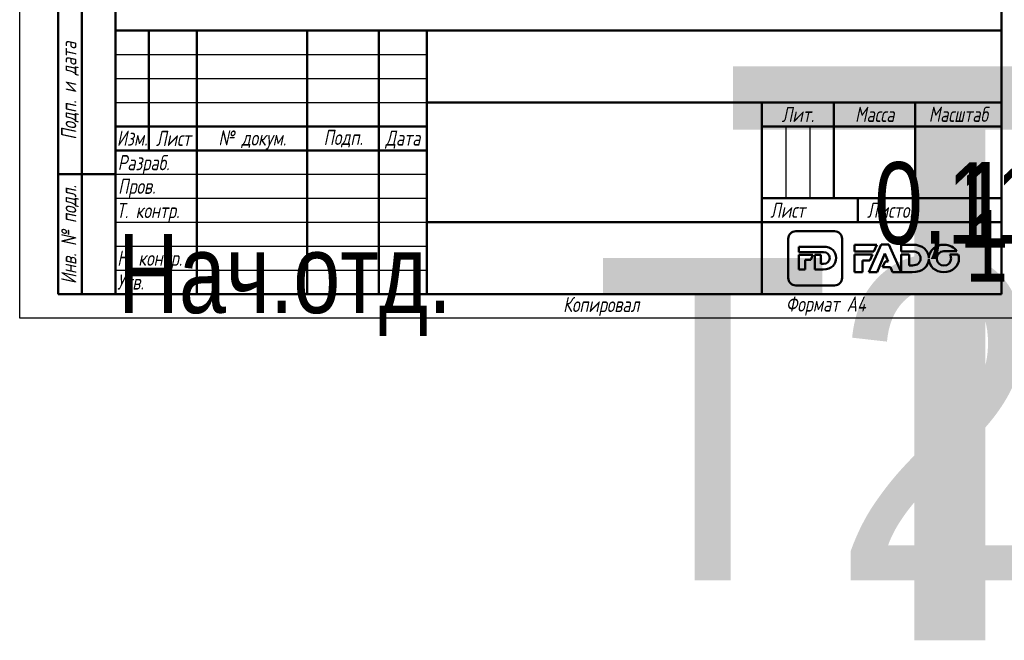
# Model space of a CAD drawing. Header units: millimetres. Extents: x -71 to 688, y -67 to 355.
# Tile 1 of 27: x 0 to 206, y -67 to 62. Entities that reach past the tile are written whole.
import ezdxf
from ezdxf.enums import TextEntityAlignment as Align

# ---------------------------------------------------------------- set-up
doc = ezdxf.new("R2018")
doc.units = ezdxf.units.MM
for name, color, linetype, lineweight in [('Заголовок (ГОСТ)', 7, 'Continuous', 50), ('Кромка (ГОСТ)', 7, 'Continuous', 50), ('Обозначение (ГОСТ)', 7, 'Continuous', 25), ('Эскизная геометрия (ГОСТ)', 7, 'Continuous', 50)]:
    doc.layers.add(name, color=color, linetype=linetype, lineweight=lineweight)
doc.styles.get("Standard").update_dxf_attribs({"font": 'GOST Common Italic.ttf'})
doc.styles.add('Альтернативный текст (ГОСТ)', font='txt', dxfattribs={"width": 0.8})

# ---------------------------------------------------------------- blocks, each defined once
blk = doc.blocks.new('ГОСТ - Доп. графы 1')
at = {"layer": 'Эскизная геометрия (ГОСТ)'}
for p, q in [((-12, 0), (-12, 145)), ((-12, 145), (0, 145)), ((-7, 145), (-7, 0)), ((-12, 110), (-7, 110)), ((-7, 110), (0, 110)), ((-12, 85), (-7, 85)), ((-7, 85), (0, 85)), ((-12, 60), (-7, 60)), ((-7, 60), (0, 60)), ((-12, 25), (-7, 25)), ((-7, 25), (0, 25)), ((0, 0), (-12, 0))]:
    blk.add_line(p, q, dxfattribs=at)
at = {"layer": 'Обозначение (ГОСТ)', "char_height": 3.17, "attachment_point": 5, "rotation": 90, "style": 'Альтернативный текст (ГОСТ)'}
for s, insert, width in [('\\fGOST Common|b0|i1;\\H3.1700;Подп. и дата', (-9.37, 127.41), 34.7679), ('\\fGOST Common|b0|i1;\\H3.1700;Инв. № дубл.', (-8.95, 97.55), 24.8438), ('\\fGOST Common|b0|i1;\\H3.1700;Взам. инв. №', (-9.58, 72.53), 24.8669), ('\\fGOST Common|b0|i1;\\H3.1700;Подп. и дата', (-9.5, 42.47), 35.1486), ('\\fGOST Common|b0|i1;\\H3.1700;Инв. № подл.', (-9.5, 12.41), 24.9618)]:
    blk.add_mtext(s, dxfattribs=dict(at, insert=insert, width=width))
at = {"layer": 'Обозначение (ГОСТ)', "lineweight": 30, "width": 0.8, "flags": 17}
for tag, p in [('Подп._и_дата_2', (-3.53, 127.51)), ('Инв._номер_дубликата', (-3.41, 97.47)), ('Взамен_инв._номера', (-3.46, 72.53)), ('Подп._и_дата_1', (-3.42, 42.35)), ('ИНВЕНТАРНЫЙ_НОМЕР', (-3.33, 12.68))]:
    blk.add_attdef(tag, text='', height=3.17, rotation=90, dxfattribs=at).set_placement(p, align=Align.MIDDLE_CENTER)
blk = doc.blocks.new('Основные надписи ГОСТ - Форма 1')
at = {"layer": 'Заголовок (ГОСТ)'}
for p, q in [((0, 55), (185, 55)), ((0, 0), (0, 55)), ((0, 0), (0, 55)), ((7, 55), (7, 30)), ((17, 55), (17, 0)), ((40, 55), (40, 0)), ((55, 55), (55, 0)), ((65, 55), (65, 0)), ((185, 0), (185, 55)), ((65, 40), (185, 40)), ((135, 40), (135, 0)), ((150, 40), (150, 20)), ((167, 40), (167, 20)), ((0, 35), (65, 35)), ((135, 35), (185, 35)), ((0, 30), (65, 30)), ((135, 20), (185, 20)), ((155, 20), (155, 15)), ((65, 15), (185, 15)), ((185, 0), (0, 0))]:
    blk.add_line(p, q, dxfattribs=at)
at = {"layer": 'Заголовок (ГОСТ)', "linetype": 'Continuous', "lineweight": 25}
for p, q in [((0, 50), (65, 50)), ((0, 45), (65, 45)), ((0, 40), (65, 40)), ((140, 35), (140, 20)), ((145, 35), (145, 20)), ((0, 25), (65, 25)), ((0, 20), (65, 20)), ((0, 15), (65, 15)), ((0, 10), (65, 10)), ((0, 5), (65, 5))]:
    blk.add_line(p, q, dxfattribs=at)
at = {"layer": 'Заголовок (ГОСТ)', "char_height": 3.17, "style": 'Альтернативный текст (ГОСТ)'}
for s, insert, width, attachment_point in [('\\fGOST Common|b0|i1;\\H3.1700;Лит.', (142.52, 37.49), 14.9766, 5), ('\\fGOST Common|b0|i1;\\H3.1700;Масса', (158.55, 37.51), 16.9878, 5), ('\\fGOST Common|b0|i1;\\H3.1700;Масштаб', (176.02, 37.53), 17.8316, 5), ('\\fGOST Common|b0|i1;\\H3.1700;Изм.', (3.5, 32.56), 6.9635, 5), ('\\fGOST Common|b0|i1;\\H3.1700;Лист', (12.1, 32.5), 10.0029, 5), ('\\A0;\\fGOST Common|b0|i1;\\H3.1700;№ докум.', (28.58, 32.16), 22.9069, 5), ('\\fGOST Common|b0|i1;\\H3.1700;Подп.', (47.56, 32.45), 14.879, 5), ('\\fGOST Common|b0|i1;\\H3.1700;Дата', (60.02, 32.24), 9.9614, 5), ('\\fGOST Common|b0|i1;\\H3.1700;Разраб.', (0.47, 27), 16.9971, 4), ('\\fGOST Common|b0|i1;\\H3.1700;Пров.', (0.56, 22.08), 17.0192, 4), ('\\A0;\\fGOST Common|b0|i1;\\H3.1700;Т. контр.', (0.23, 17.01), 16.9554, 4), ('\\fGOST Common|b0|i1;\\H3.1700;Лист', (140.37, 17.5), 10.5071, 5), ('\\fGOST Common|b0|i1;\\H3.1700;Листов', (162.21, 17.5), 14.3668, 5), ('\\A1;', (150.6, 17.54), 8.8313, 5), ('\\fGOST Common|b0|i1;\\H3.1700;Н. контр.', (0.36, 7.05), 16.9999, 4), ('\\fGOST Common|b0|i1;\\H3.1700;Утв.', (0.34, 2.52), 17.0083, 4), ('\\fGOST Common|b0|i1;\\H3.1700;Копировал', (93.48, -0.59), 19.7871, 1)]:
    blk.add_mtext(s, dxfattribs=dict(at, insert=insert, width=width, attachment_point=attachment_point))
at = {"layer": 'Заголовок (ГОСТ)', "lineweight": 30, "flags": 104}
for tag, height, width, p in [('Изм1', 2.89, 0.7, (3.51, 52.52)), ('Лист1', 2.89, 0.7, (12.03, 52.52)), ('Докум1', 2.89, 0.7, (28.54, 52.48)), ('Изм2', 2.89, 0.7, (3.5, 47.52)), ('Лист2', 2.89, 0.7, (12.01, 47.5)), ('Докум2', 2.89, 0.7, (28.53, 47.5)), ('Изм3', 2.89, 0.7, (3.5, 42.5)), ('Лист3', 2.89, 0.7, (12.01, 42.51)), ('Докум3', 2.89, 0.7, (28.51, 42.48)), ('Изм4', 2.89, 0.7, (3.51, 37.5)), ('Лист4', 2.89, 0.7, (12, 37.53)), ('Докум4', 2.89, 0.7, (28.51, 37.52)), ('НАИМЕНОВАНИЕ', 5, 0.8, (100.03, 29.98)), ('Литера', 3.5, 0.8, (137.52, 27.25)), ('Литера2', 3.5, 0.8, (142.51, 27.22)), ('Литера3', 3.5, 0.8, (147.52, 27.21)), ('Масса', 3.5, 0.8, (158.47, 27.53)), ('Масштаб', 3.5, 0.8, (176, 27.6)), ('Тип_документа', 3.17, 0.8, (100.08, 17.56)), ('Листов', 3.17, 0.8, (177.46, 17.58)), ('Материал_Класс', 3.5, 0.9, (100, 7.5))]:
    blk.add_attdef(tag, text='', height=height, dxfattribs=dict(at, width=width)).set_placement(p, align=Align.MIDDLE_CENTER)
for tag, height, width, p in [('Подп1', 2.89, 0.7, (40.01, 52.51)), ('Дата1', 2, 0.7, (55.01, 52.51)), ('Подп2', 2.89, 0.7, (40.01, 47.5)), ('Дата2', 2, 0.7, (55.01, 47.49)), ('Подп3', 2.89, 0.7, (40.01, 42.51)), ('Дата3', 2, 0.7, (55.02, 42.52)), ('Подп4', 2.89, 0.7, (40.01, 37.51)), ('Дата4', 2, 0.7, (55.02, 37.51)), ('АВТОР', 3.17, 0.8, (17.41, 27.49)), ('Разработал_Подп.', 2.89, 0.7, (40.05, 27.51)), ('ДАТА_СОЗДАНИЯ', 2, 0.7, (55.01, 27.51)), ('ПРОВЕРИЛ', 3.17, 0.8, (17.41, 22.53)), ('Проверил_Подп.', 2.89, 0.7, (40.05, 22.52)), ('ДАТА_ПРОВЕРКИ', 2, 0.7, (55.02, 22.51)), ('ТЕХНОЛОГ', 3.17, 0.8, (17.33, 17.54)), ('Технолог_Подп.', 2.89, 0.7, (40.05, 17.51)), ('Технолог_Дата', 2, 0.7, (55.01, 17.5)), ('Должность_руководителя', 3.17, 0.8, (0.52, 12.51)), ('НАЧ._ОТДЕЛА', 3.17, 0.8, (17.46, 12.45)), ('Руководитель_Подп.', 2.89, 0.7, (40.01, 12.5)), ('Руководитель_Дата', 2, 0.7, (55.01, 12.51)), ('НОРМОКОНТРОЛЬ', 3.17, 0.8, (17.37, 7.48)), ('Нормоконтроль_Подп.', 2.89, 0.7, (40.05, 7.52)), ('ДАТА_НОРМОКОНТРОЛЯ', 2, 0.7, (55.02, 7.51)), ('УТВЕРДИЛ', 3.17, 0.8, (17.4, 2.51)), ('Утвердил_Подп.', 2.89, 0.7, (40.05, 2.51)), ('ДАТА_УТВЕРЖДЕНИЯ', 2, 0.7, (55.01, 2.5))]:
    blk.add_attdef(tag, text='', height=height, dxfattribs=dict(at, width=width)).set_placement(p, align=Align.MIDDLE_LEFT)
for tag, height, p in [('ОБОЗНАЧЕНИЕ', 5, (125.33, 47.56)), ('ОРГАНИЗАЦИЯ', 3.5, (160.02, 7.6))]:
    blk.add_attdef(tag, text='', height=height, dxfattribs=at).set_placement(p, align=Align.MIDDLE_CENTER)
at = {"layer": 'Заголовок (ГОСТ)', "lineweight": 30, "width": 0.9, "flags": 104}
for tag, p in [('Материал_Наим.', (133.71, 9.75)), ('Материал_ГОСТ', (134.04, 4.06))]:
    blk.add_attdef(tag, text='', height=3.5, dxfattribs=at).set_placement(p, align=Align.MIDDLE_RIGHT)
blk = doc.blocks.new('Рамки ГОСТ_ граница 297x210')
at = {"layer": 'Кромка (ГОСТ)', "lineweight": 25}
for p, q in [((0, 0), (0, 297)), ((210, 0), (0, 0))]:
    blk.add_line(p, q, dxfattribs=at)
at = {"layer": 'Кромка (ГОСТ)'}
for p, q in [((20, 292), (20, 5)), ((205, 5), (205, 292)), ((20, 5), (205, 5))]:
    blk.add_line(p, q, dxfattribs=at)
at = {"layer": 'Кромка (ГОСТ)', "insert": (160, 4.5), "char_height": 3.17, "attachment_point": 1, "style": 'Альтернативный текст (ГОСТ)'}
blk.add_mtext('\\A1;\\fGOST Common|b0|i1;\\H3.1700;Формат A4', dxfattribs=at)

msp = doc.modelspace()

# ---------------------------------------------------------------- linework, layer by layer
at = {"layer": 'Эскизная геометрия (ГОСТ)', "linetype": 'Continuous'}
for p, q in [((160.5048, 16.5351), (160.5048, 8.3644)), ((170.1623, 18.1075), (162.0631, 18.1075)), ((171.7217, 8.3644), (171.7217, 16.5351)), ((162.71, 14.89), (162.71, 13.7414)), ((167.836, 14.89), (162.71, 14.89)), ((162.71, 13.7414), (167.8556, 13.7414)), ((162.71, 13.204), (162.71, 10.1607)), ((165.6224, 13.204), (162.71, 13.204)), ((165.1863, 12.1762), (165.6224, 13.204)), ((167.3263, 13.204), (166.0267, 13.204)), ((166.0267, 13.204), (166.0267, 10.1607)), ((167.3263, 11.3226), (167.3263, 13.204)), ((164.0092, 10.1607), (164.0092, 12.1762)), ((164.0092, 12.1762), (165.1863, 12.1762)), ((167.8556, 11.3226), (167.3263, 11.3226)), ((162.71, 10.1607), (164.0092, 10.1607)), ((166.0267, 10.1607), (167.8086, 10.1607)), ((162.0631, 6.7926), (170.1623, 6.7926))]:
    msp.add_line(p, q, dxfattribs=at)
at = {"layer": 'Эскизная геометрия (ГОСТ)'}
for p, q in [((174.3413, 15.304), (174.3413, 13.9093)), ((178.9974, 15.304), (174.3413, 15.304)), ((179.8816, 15.3457), (177.2993, 9.5647)), ((178.3745, 13.9093), (178.9974, 15.304)), ((181.5021, 15.3457), (179.8816, 15.3457)), ((184.0854, 9.5647), (181.5021, 15.3457)), ((184.0854, 15.3032), (184.0854, 13.9093)), ((186.4255, 15.3032), (184.0854, 15.3032)), ((174.3413, 13.9093), (178.3745, 13.9093)), ((174.3413, 13.2899), (174.3413, 9.5641)), ((178.0976, 13.2899), (174.3413, 13.2899)), ((177.5117, 11.9786), (178.0976, 13.2899)), ((179.0663, 9.5647), (180.6801, 13.4588)), ((180.6801, 13.4588), (181.3552, 11.8269)), ((184.0854, 13.9093), (186.4519, 13.9093)), ((184.0854, 13.2899), (184.0854, 9.5656)), ((185.7662, 13.2899), (184.0854, 13.2899)), ((185.7662, 10.9753), (185.7662, 13.2899)), ((189.8467, 12.3498), (189.8493, 12.3498)), ((189.8506, 12.5431), (189.847, 12.5431)), ((192.9889, 13.9223), (195.7076, 13.9223)), ((196.0081, 13.2853), (194.2268, 13.2853)), ((176.0221, 9.5641), (176.0221, 11.9786)), ((176.0221, 11.9786), (177.5117, 11.9786)), ((180.6986, 11.8269), (180.1915, 10.5893)), ((180.1915, 10.5893), (181.8408, 10.5893)), ((181.3552, 11.8269), (180.6986, 11.8269)), ((181.8408, 10.5893), (182.2823, 9.5647)), ((186.4519, 10.9753), (185.7662, 10.9753)), ((174.3413, 9.5641), (176.0221, 9.5641)), ((177.2993, 9.5647), (179.0663, 9.5647)), ((182.2823, 9.5647), (184.0854, 9.5647)), ((184.0854, 9.5656), (186.3907, 9.5656))]:
    msp.add_line(p, q, dxfattribs=at)
at = {"layer": 'Эскизная геометрия (ГОСТ)', "linetype": 'Continuous'}
for points in [[(162.0631, 18.1075), (161.2036, 18.1075), (160.5048, 17.4027), (160.5048, 16.5351)], [(171.7217, 16.5351), (171.7217, 17.4027), (171.0231, 18.1075), (170.1623, 18.1075)], [(170.4812, 12.5393), (170.4812, 13.9172), (169.5102, 14.89), (167.836, 14.89)], [(167.8086, 10.1607), (169.4962, 10.1607), (170.4812, 11.1746), (170.4812, 12.5393)], [(167.8556, 13.7414), (168.6325, 13.7414), (169.1485, 13.2892), (169.1485, 12.5318)], [(169.1485, 12.5318), (169.1485, 11.7565), (168.6325, 11.3226), (167.8556, 11.3226)], [(160.5048, 8.3644), (160.5048, 7.4964), (161.2036, 6.7926), (162.0631, 6.7926)], [(170.1623, 6.7926), (171.0231, 6.7926), (171.7217, 7.4964), (171.7217, 8.3644)]]:
    msp.add_open_spline(points, degree=3, dxfattribs=at)
at = {"layer": 'Эскизная геометрия (ГОСТ)'}
for points in [[(189.847, 12.5431), (189.801, 14.1673), (188.5519, 15.3032), (186.4255, 15.3032)], [(193.0033, 15.304), (191.2445, 15.304), (189.9138, 14.0788), (189.8506, 12.5431)], [(195.7076, 13.9223), (195.1742, 14.7543), (194.1901, 15.304), (193.0033, 15.304)], [(186.3907, 9.5656), (188.5305, 9.5656), (189.7963, 10.7453), (189.8467, 12.3498)], [(186.4519, 13.9093), (187.4557, 13.9093), (188.1244, 13.3609), (188.1244, 12.4431)], [(188.1244, 12.4431), (188.1244, 11.5001), (187.4557, 10.9753), (186.4519, 10.9753)], [(189.8493, 12.3498), (189.8924, 10.7841), (191.2142, 9.5545), (192.9889, 9.5545)], [(191.5106, 12.4286), (191.5106, 13.2429), (192.1026, 13.9223), (192.9889, 13.9223)], [(193.0033, 10.9369), (192.1196, 10.9369), (191.5106, 11.6308), (191.5106, 12.4286)], [(192.9889, 9.5545), (194.791, 9.5545), (196.1437, 10.842), (196.1437, 12.4286)], [(194.4899, 12.4286), (194.4899, 11.6156), (193.8978, 10.9369), (193.0033, 10.9369)], [(194.2268, 13.2853), (194.3959, 13.0402), (194.4899, 12.7421), (194.4899, 12.4286)], [(196.1437, 12.4286), (196.1437, 12.7283), (196.0967, 13.0154), (196.0081, 13.2853)]]:
    msp.add_open_spline(points, degree=3, dxfattribs=at)

# ---------------------------------------------------------------- block references
for name, p in [('Рамки ГОСТ_ граница 297x210', (0, 0)), ('ГОСТ - Доп. графы 1', (20, 5))]:
    msp.add_blockref(name, p)
ref = msp.add_blockref('Основные надписи ГОСТ - Форма 1', (20, 5))
lines = msp.add_mtext('\\W0.8000;Нач.отд.', dxfattribs={"layer": 'Заголовок (ГОСТ)', "insert": (20.5216, 17.5142), "char_height": 16.475961, "attachment_point": 1})
ref.add_attrib('Должность_руководителя', '', (20.5216, 17.5142), dxfattribs={"flags": 104}).embed_mtext(lines)
lines = msp.add_mtext('\\W0.8000;', dxfattribs={"layer": 'Заголовок (ГОСТ)', "insert": (37.4114, 32.4883), "char_height": 22.59262, "attachment_point": 1})
ref.add_attrib('АВТОР', '', (37.4114, 32.4883), dxfattribs={"flags": 104}).embed_mtext(lines)
lines = msp.add_mtext('\\W0.8000;', dxfattribs={"layer": 'Заголовок (ГОСТ)', "insert": (37.4083, 27.5258), "char_height": 22.55166, "attachment_point": 1})
ref.add_attrib('ПРОВЕРИЛ', '', (37.4083, 27.5258), dxfattribs={"flags": 104}).embed_mtext(lines)
lines = msp.add_mtext('\\W0.8000;', dxfattribs={"layer": 'Заголовок (ГОСТ)', "insert": (37.3337, 22.5428), "char_height": 22.67099, "attachment_point": 1})
ref.add_attrib('ТЕХНОЛОГ', '', (37.3337, 22.5428), dxfattribs={"flags": 104}).embed_mtext(lines)
lines = msp.add_mtext('\\W0.8000;', dxfattribs={"layer": 'Заголовок (ГОСТ)', "insert": (37.4616, 17.4456), "char_height": 22.55501, "attachment_point": 1})
ref.add_attrib('НАЧ._ОТДЕЛА', '', (37.4616, 17.4456), dxfattribs={"flags": 104}).embed_mtext(lines)
lines = msp.add_mtext('\\W0.8000;', dxfattribs={"layer": 'Заголовок (ГОСТ)', "insert": (37.3745, 12.4807), "char_height": 22.66902, "attachment_point": 1})
ref.add_attrib('НОРМОКОНТРОЛЬ', '', (37.3745, 12.4807), dxfattribs={"flags": 104}).embed_mtext(lines)
lines = msp.add_mtext('\\W0.8000;', dxfattribs={"layer": 'Заголовок (ГОСТ)', "insert": (37.4006, 7.5066), "char_height": 22.61295, "attachment_point": 1})
ref.add_attrib('УТВЕРДИЛ', '', (37.4006, 7.5066), dxfattribs={"flags": 104}).embed_mtext(lines)
lines = msp.add_mtext('T21 ', dxfattribs={"layer": 'Заголовок (ГОСТ)', "insert": (145.3255, 52.5589), "char_height": 119.84296, "attachment_point": 1})
ref.add_attrib('ОБОЗНАЧЕНИЕ', '', (145.3255, 52.5589), dxfattribs={"flags": 104}).embed_mtext(lines)
lines = msp.add_mtext('\\W0.8000;', dxfattribs={"layer": 'Заголовок (ГОСТ)', "insert": (120.0309, 34.9751), "char_height": 69.60928, "attachment_point": 1})
ref.add_attrib('НАИМЕНОВАНИЕ', '', (120.0309, 34.9751), dxfattribs={"flags": 104}).embed_mtext(lines)
lines = msp.add_mtext('\\W0.8000;', dxfattribs={"layer": 'Заголовок (ГОСТ)', "insert": (120.078, 22.5583), "char_height": 69.70335, "attachment_point": 1})
ref.add_attrib('Тип_документа', '', (120.078, 22.5583), dxfattribs={"flags": 104}).embed_mtext(lines)
lines = msp.add_mtext('\\W0.9000;T21 18.03.2020', dxfattribs={"layer": 'Заголовок (ГОСТ)', "insert": (120, 12.5), "char_height": 67.257617, "attachment_point": 1})
ref.add_attrib('Материал_Класс', '', (120, 12.5), dxfattribs={"flags": 104}).embed_mtext(lines)
lines = msp.add_mtext('\\W0.9000;', dxfattribs={"layer": 'Заголовок (ГОСТ)', "insert": (153.7068, 14.7507), "char_height": 66.97542, "attachment_point": 1})
ref.add_attrib('Материал_Наим.', '', (153.7068, 14.7507), dxfattribs={"flags": 104}).embed_mtext(lines)
lines = msp.add_mtext('\\W0.9000;', dxfattribs={"layer": 'Заголовок (ГОСТ)', "insert": (154.0404, 9.0569), "char_height": 66.7532, "attachment_point": 1})
ref.add_attrib('Материал_ГОСТ', '', (154.0404, 9.0569), dxfattribs={"flags": 104}).embed_mtext(lines)
lines = msp.add_mtext('\\W0.8000;', dxfattribs={"layer": 'Заголовок (ГОСТ)', "insert": (157.5203, 32.2514), "char_height": 5.02883, "attachment_point": 1})
ref.add_attrib('Литера', '', (157.5203, 32.2514), dxfattribs={"flags": 104}).embed_mtext(lines)
lines = msp.add_mtext('\\W0.8000;', dxfattribs={"layer": 'Заголовок (ГОСТ)', "insert": (162.5118, 32.2215), "char_height": 5.02883, "attachment_point": 1})
ref.add_attrib('Литера2', '', (162.5118, 32.2215), dxfattribs={"flags": 104}).embed_mtext(lines)
lines = msp.add_mtext('\\W0.8000;', dxfattribs={"layer": 'Заголовок (ГОСТ)', "insert": (167.5181, 32.2112), "char_height": 5.01699, "attachment_point": 1})
ref.add_attrib('Литера3', '', (167.5181, 32.2112), dxfattribs={"flags": 104}).embed_mtext(lines)
lines = msp.add_mtext('\\W0.8000;0,110', dxfattribs={"layer": 'Заголовок (ГОСТ)', "insert": (178.4686, 32.5335), "char_height": 17.043546, "attachment_point": 1})
ref.add_attrib('Масса', '', (178.4686, 32.5335), dxfattribs={"flags": 104}).embed_mtext(lines)
lines = msp.add_mtext('\\W0.8000;1 : 1', dxfattribs={"layer": 'Заголовок (ГОСТ)', "insert": (195.9966, 32.6031), "char_height": 17.947557, "attachment_point": 1})
ref.add_attrib('Масштаб', '', (195.9966, 32.6031), dxfattribs={"flags": 104}).embed_mtext(lines)
lines = msp.add_mtext('\\W0.8000;1', dxfattribs={"layer": 'Заголовок (ГОСТ)', "insert": (197.459, 22.5789), "char_height": 14.96532, "attachment_point": 1})
ref.add_attrib('Листов', '', (197.459, 22.5789), dxfattribs={"flags": 104}).embed_mtext(lines)
lines = msp.add_mtext('\\W0.7000;', dxfattribs={"layer": 'Заголовок (ГОСТ)', "insert": (75.0121, 57.5134), "char_height": 9.98446, "attachment_point": 1})
ref.add_attrib('Дата1', '', (75.0121, 57.5134), dxfattribs={"flags": 104}).embed_mtext(lines)
lines = msp.add_mtext('\\W0.7000;', dxfattribs={"layer": 'Заголовок (ГОСТ)', "insert": (75.0121, 52.4908), "char_height": 9.98446, "attachment_point": 1})
ref.add_attrib('Дата2', '', (75.0121, 52.4908), dxfattribs={"flags": 104}).embed_mtext(lines)
lines = msp.add_mtext('\\W0.7000;', dxfattribs={"layer": 'Заголовок (ГОСТ)', "insert": (75.0232, 47.521), "char_height": 9.97116, "attachment_point": 1})
ref.add_attrib('Дата3', '', (75.0232, 47.521), dxfattribs={"flags": 104}).embed_mtext(lines)
lines = msp.add_mtext('\\W0.7000;', dxfattribs={"layer": 'Заголовок (ГОСТ)', "insert": (75.0232, 42.5092), "char_height": 9.98863, "attachment_point": 1})
ref.add_attrib('Дата4', '', (75.0232, 42.5092), dxfattribs={"flags": 104}).embed_mtext(lines)
lines = msp.add_mtext('\\W0.7000;', dxfattribs={"layer": 'Заголовок (ГОСТ)', "insert": (75.0086, 32.5112), "char_height": 9.98041, "attachment_point": 1})
ref.add_attrib('ДАТА_СОЗДАНИЯ', '', (75.0086, 32.5112), dxfattribs={"flags": 104}).embed_mtext(lines)
lines = msp.add_mtext('\\W0.7000;', dxfattribs={"layer": 'Заголовок (ГОСТ)', "insert": (75.022, 27.5095), "char_height": 9.95769, "attachment_point": 1})
ref.add_attrib('ДАТА_ПРОВЕРКИ', '', (75.022, 27.5095), dxfattribs={"flags": 104}).embed_mtext(lines)
lines = msp.add_mtext('\\W0.7000;', dxfattribs={"layer": 'Заголовок (ГОСТ)', "insert": (75.0148, 22.5028), "char_height": 9.98633, "attachment_point": 1})
ref.add_attrib('Технолог_Дата', '', (75.0148, 22.5028), dxfattribs={"flags": 104}).embed_mtext(lines)
lines = msp.add_mtext('\\W0.7000;', dxfattribs={"layer": 'Заголовок (ГОСТ)', "insert": (75.0101, 17.5095), "char_height": 9.99024, "attachment_point": 1})
ref.add_attrib('Руководитель_Дата', '', (75.0101, 17.5095), dxfattribs={"flags": 104}).embed_mtext(lines)
lines = msp.add_mtext('\\W0.7000;', dxfattribs={"layer": 'Заголовок (ГОСТ)', "insert": (75.0237, 12.5112), "char_height": 9.98246, "attachment_point": 1})
ref.add_attrib('ДАТА_НОРМОКОНТРОЛЯ', '', (75.0237, 12.5112), dxfattribs={"flags": 104}).embed_mtext(lines)
lines = msp.add_mtext('\\W0.7000;', dxfattribs={"layer": 'Заголовок (ГОСТ)', "insert": (75.0093, 7.4985), "char_height": 9.9968, "attachment_point": 1})
ref.add_attrib('ДАТА_УТВЕРЖДЕНИЯ', '', (75.0093, 7.4985), dxfattribs={"flags": 104}).embed_mtext(lines)
lines = msp.add_mtext('\\W0.7000;', dxfattribs={"layer": 'Заголовок (ГОСТ)', "insert": (60.0143, 57.5125), "char_height": 14.91999, "attachment_point": 1})
ref.add_attrib('Подп1', '', (60.0143, 57.5125), dxfattribs={"flags": 104}).embed_mtext(lines)
lines = msp.add_mtext('\\W0.7000;', dxfattribs={"layer": 'Заголовок (ГОСТ)', "insert": (60.0143, 52.5027), "char_height": 14.98562, "attachment_point": 1})
ref.add_attrib('Подп2', '', (60.0143, 52.5027), dxfattribs={"flags": 104}).embed_mtext(lines)
lines = msp.add_mtext('\\W0.7000;', dxfattribs={"layer": 'Заголовок (ГОСТ)', "insert": (60.0143, 47.5148), "char_height": 14.98562, "attachment_point": 1})
ref.add_attrib('Подп3', '', (60.0143, 47.5148), dxfattribs={"flags": 104}).embed_mtext(lines)
lines = msp.add_mtext('\\W0.7000;', dxfattribs={"layer": 'Заголовок (ГОСТ)', "insert": (60.0144, 42.5058), "char_height": 14.96586, "attachment_point": 1})
ref.add_attrib('Подп4', '', (60.0144, 42.5058), dxfattribs={"flags": 104}).embed_mtext(lines)
lines = msp.add_mtext('\\W0.7000;', dxfattribs={"layer": 'Заголовок (ГОСТ)', "insert": (60.045, 32.5144), "char_height": 14.95963, "attachment_point": 1})
ref.add_attrib('Разработал_Подп.', '', (60.045, 32.5144), dxfattribs={"flags": 104}).embed_mtext(lines)
lines = msp.add_mtext('\\W0.7000;', dxfattribs={"layer": 'Заголовок (ГОСТ)', "insert": (60.045, 27.5245), "char_height": 14.93971, "attachment_point": 1})
ref.add_attrib('Проверил_Подп.', '', (60.045, 27.5245), dxfattribs={"flags": 104}).embed_mtext(lines)
lines = msp.add_mtext('\\W0.7000;', dxfattribs={"layer": 'Заголовок (ГОСТ)', "insert": (60.045, 22.5148), "char_height": 14.93971, "attachment_point": 1})
ref.add_attrib('Технолог_Подп.', '', (60.045, 22.5148), dxfattribs={"flags": 104}).embed_mtext(lines)
lines = msp.add_mtext('\\W0.7000;', dxfattribs={"layer": 'Заголовок (ГОСТ)', "insert": (60.0052, 17.505), "char_height": 14.97955, "attachment_point": 1})
ref.add_attrib('Руководитель_Подп.', '', (60.0052, 17.505), dxfattribs={"flags": 104}).embed_mtext(lines)
lines = msp.add_mtext('\\W0.7000;', dxfattribs={"layer": 'Заголовок (ГОСТ)', "insert": (60.045, 12.5151), "char_height": 14.93971, "attachment_point": 1})
ref.add_attrib('Нормоконтроль_Подп.', '', (60.045, 12.5151), dxfattribs={"flags": 104}).embed_mtext(lines)
lines = msp.add_mtext('\\W0.7000;', dxfattribs={"layer": 'Заголовок (ГОСТ)', "insert": (60.045, 7.5053), "char_height": 14.95963, "attachment_point": 1})
ref.add_attrib('Утвердил_Подп.', '', (60.045, 7.5053), dxfattribs={"flags": 104}).embed_mtext(lines)
lines = msp.add_mtext('\\W0.7000;', dxfattribs={"layer": 'Заголовок (ГОСТ)', "insert": (48.5417, 57.4833), "char_height": 22.94698, "attachment_point": 1})
ref.add_attrib('Докум1', '', (48.5417, 57.4833), dxfattribs={"flags": 104}).embed_mtext(lines)
lines = msp.add_mtext('\\W0.7000;', dxfattribs={"layer": 'Заголовок (ГОСТ)', "insert": (48.526, 52.4968), "char_height": 22.97824, "attachment_point": 1})
ref.add_attrib('Докум2', '', (48.526, 52.4968), dxfattribs={"flags": 104}).embed_mtext(lines)
lines = msp.add_mtext('\\W0.7000;', dxfattribs={"layer": 'Заголовок (ГОСТ)', "insert": (48.5104, 47.4791), "char_height": 22.94698, "attachment_point": 1})
ref.add_attrib('Докум3', '', (48.5104, 47.4791), dxfattribs={"flags": 104}).embed_mtext(lines)
lines = msp.add_mtext('\\W0.7000;', dxfattribs={"layer": 'Заголовок (ГОСТ)', "insert": (48.5148, 42.5199), "char_height": 22.97406, "attachment_point": 1})
ref.add_attrib('Докум4', '', (48.5148, 42.5199), dxfattribs={"flags": 104}).embed_mtext(lines)
lines = msp.add_mtext('\\W0.7000;', dxfattribs={"layer": 'Заголовок (ГОСТ)', "insert": (32.0309, 57.5161), "char_height": 9.99314, "attachment_point": 1})
ref.add_attrib('Лист1', '', (32.0309, 57.5161), dxfattribs={"flags": 104}).embed_mtext(lines)
lines = msp.add_mtext('\\W0.7000;', dxfattribs={"layer": 'Заголовок (ГОСТ)', "insert": (32.012, 52.5044), "char_height": 9.97806, "attachment_point": 1})
ref.add_attrib('Лист2', '', (32.012, 52.5044), dxfattribs={"flags": 104}).embed_mtext(lines)
lines = msp.add_mtext('\\W0.7000;', dxfattribs={"layer": 'Заголовок (ГОСТ)', "insert": (32.012, 47.5076), "char_height": 9.97806, "attachment_point": 1})
ref.add_attrib('Лист3', '', (32.012, 47.5076), dxfattribs={"flags": 104}).embed_mtext(lines)
lines = msp.add_mtext('\\W0.7000;', dxfattribs={"layer": 'Заголовок (ГОСТ)', "insert": (32.0042, 42.5264), "char_height": 9.99358, "attachment_point": 1})
ref.add_attrib('Лист4', '', (32.0042, 42.5264), dxfattribs={"flags": 104}).embed_mtext(lines)
lines = msp.add_mtext('\\W0.7000;', dxfattribs={"layer": 'Заголовок (ГОСТ)', "insert": (23.5126, 57.5165), "char_height": 7.004, "attachment_point": 1})
ref.add_attrib('Изм1', '', (23.5126, 57.5165), dxfattribs={"flags": 104}).embed_mtext(lines)
lines = msp.add_mtext('\\W0.7000;', dxfattribs={"layer": 'Заголовок (ГОСТ)', "insert": (23.5044, 52.5206), "char_height": 6.98767, "attachment_point": 1})
ref.add_attrib('Изм2', '', (23.5044, 52.5206), dxfattribs={"flags": 104}).embed_mtext(lines)
lines = msp.add_mtext('\\W0.7000;', dxfattribs={"layer": 'Заголовок (ГОСТ)', "insert": (23.5044, 47.5003), "char_height": 7.02032, "attachment_point": 1})
ref.add_attrib('Изм3', '', (23.5044, 47.5003), dxfattribs={"flags": 104}).embed_mtext(lines)
lines = msp.add_mtext('\\W0.7000;', dxfattribs={"layer": 'Заголовок (ГОСТ)', "insert": (23.5126, 42.5044), "char_height": 7.004, "attachment_point": 1})
ref.add_attrib('Изм4', '', (23.5126, 42.5044), dxfattribs={"flags": 104}).embed_mtext(lines)

doc.saveas('drawing.dxf')
